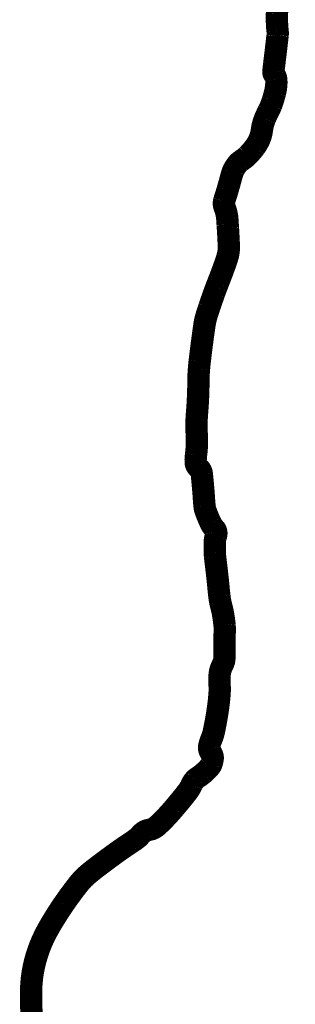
# Model space of a CAD drawing. Header units: feet. Extents: x 3.8 to 12.2, y -4.8 to 6.3.
# Tile 175 of 178: x 11.4409 to 11.5261, y -3.0594 to -2.7543. Entities that reach past the tile are written whole.
import ezdxf

# ---------------------------------------------------------------- set-up
doc = ezdxf.new("R2010")
doc.units = ezdxf.units.FT
doc.header["$MEASUREMENT"] = 0
doc.layers.add('BELMONT-BORDER', color=7, linetype='CONTINUOUS')

msp = doc.modelspace()

# ---------------------------------------------------------------- linework, layer by layer
at = {"layer": 'BELMONT-BORDER', "color": 7, "const_width": 0.00691}
msp.add_lwpolyline([(11.44467, -3.06468, -0.015708), (11.44436, -3.05679, -0.031479), (11.44466, -3.05116, -0.034275), (11.44562, -3.04607, -0.030227), (11.4472, -3.04121, -0.030822), (11.44932, -3.03667, -0.013653), (11.45153, -3.03287, -0.0113), (11.45442, -3.02841, -0.018226), (11.45923, -3.02188, -0.044745), (11.46152, -3.01948, -0.016582), (11.46411, -3.01735, -0.006726), (11.47073, -3.01241, -0.012642), (11.47538, -3.00922, 0.026773), (11.47753, -3.00765, 0.056474), (11.47805, -3.00712, -0.039177), (11.47876, -3.00634, -0.150164), (11.48089, -3.0053, 0.138713), (11.4832, -3.00423, 0.024337), (11.4855, -3.00206, 0.015887), (11.48875, -2.99846, 0.004972), (11.49146, -2.99518, 0.009204), (11.49288, -2.99336, 0.060016), (11.4941, -2.99127, -0.08562), (11.49502, -2.98984, -0.066961), (11.49606, -2.98899, 0.042669), (11.49775, -2.98773, 0.016435), (11.49894, -2.98659, 0.022735), (11.49974, -2.9857, 0.087723), (11.50019, -2.98491, 0.048764), (11.50057, -2.98335, 0.212054), (11.50001, -2.98137, -0.219963), (11.4995, -2.97945, -0.060601), (11.50012, -2.97739, 0.050495), (11.50092, -2.97493, 0.014654), (11.50206, -2.96878, 0.017513), (11.50268, -2.96359, 0.040704), (11.50269, -2.95996, -0.049596), (11.50275, -2.95698, -0.095824), (11.50364, -2.95421, 0.123104), (11.50422, -2.95201, 0.003746), (11.50423, -2.94993, -0.003374), (11.50424, -2.94762, -0.002371), (11.50429, -2.94428, 0.005253), (11.5043, -2.94278, 0.025645), (11.50426, -2.9419, 0.009099), (11.50395, -2.93943, 0.032349), (11.50323, -2.93595, -0.038866), (11.50267, -2.93304, -0.005633), (11.50238, -2.93027, 0.004278), (11.50201, -2.92662, 0.003884), (11.50163, -2.92335, -0.004622), (11.50131, -2.9206, -0.022474), (11.50124, -2.91938, -0.008176), (11.50124, -2.91603, -0.086091), (11.50157, -2.9143, 0.125731), (11.5017, -2.91309, 0.162565), (11.50116, -2.91199, -0.089351), (11.49991, -2.91018, -0.020283), (11.49837, -2.90642, -0.061517), (11.49807, -2.90511, -0.009183), (11.49788, -2.9028, 0.005713), (11.4976, -2.89909, 0.002097), (11.49738, -2.89669, 0.003018), (11.49721, -2.89502, 0.196239), (11.4962, -2.89315, -0.213414), (11.49532, -2.89139, -0.045892), (11.49543, -2.88911, 0.034221), (11.49566, -2.88605, 0.009733), (11.49558, -2.88075, -0.020769), (11.4956, -2.87827, -0.00839), (11.49576, -2.87581, 0.00644), (11.49598, -2.87262, 0.013169), (11.49616, -2.86662, -0.019115), (11.49634, -2.86248, -0.008961), (11.49657, -2.86009, -0.00333), (11.49737, -2.85366, -0.004058), (11.49804, -2.84884, -0.016391), (11.49825, -2.84765, -0.019794), (11.4986, -2.84628, -0.009075), (11.49953, -2.84336, -0.003026), (11.50101, -2.8391, -0.006949), (11.50169, -2.83726, -0.002766), (11.50219, -2.83597, 0.000844), (11.50269, -2.83468, 0.005211), (11.50398, -2.83126, 0.006616), (11.50493, -2.82854, 0.037068), (11.50545, -2.8265, 0.048072), (11.50558, -2.82488, 0.007704), (11.50552, -2.82295, 0.003539), (11.50529, -2.81877, 0.000724), (11.50522, -2.81776, 0.000448), (11.50512, -2.81614, 0.078307), (11.50427, -2.81241, -0.158146), (11.50414, -2.81048, -0.01793), (11.50446, -2.80941, 0.008544), (11.50515, -2.80718, 0.006412), (11.5061, -2.80379, -0.010214), (11.50671, -2.80167, -0.055155), (11.50721, -2.80053, -0.038278), (11.50821, -2.79905, -0.084483), (11.50947, -2.79793, 0.057731), (11.51139, -2.79639, 0.034881), (11.51365, -2.79377, 0.049899), (11.51489, -2.7917, 0.081597), (11.51581, -2.7885, -0.072183), (11.51678, -2.78488, -0.01907), (11.5179, -2.78251, 0.02749), (11.51865, -2.78086, 0.017489), (11.51918, -2.77932, 0.011891), (11.51984, -2.77702, 0.037694), (11.52023, -2.77484, 0.042798), (11.52026, -2.7729, 0.147885), (11.5197, -2.77141, -0.194316), (11.51937, -2.77023, -0.002644), (11.51964, -2.76792, 0.001533), (11.52012, -2.76394, 0.000167), (11.52064, -2.75941, 0.002446), (11.52068, -2.7591, 0.058399), (11.52066, -2.75772, -0.028804), (11.52047, -2.75494, -0.008123), (11.52048, -2.75241, 0.009336), (11.52049, -2.74987, 0.009851)], format="xyb", dxfattribs=at)

doc.saveas('drawing.dxf')
